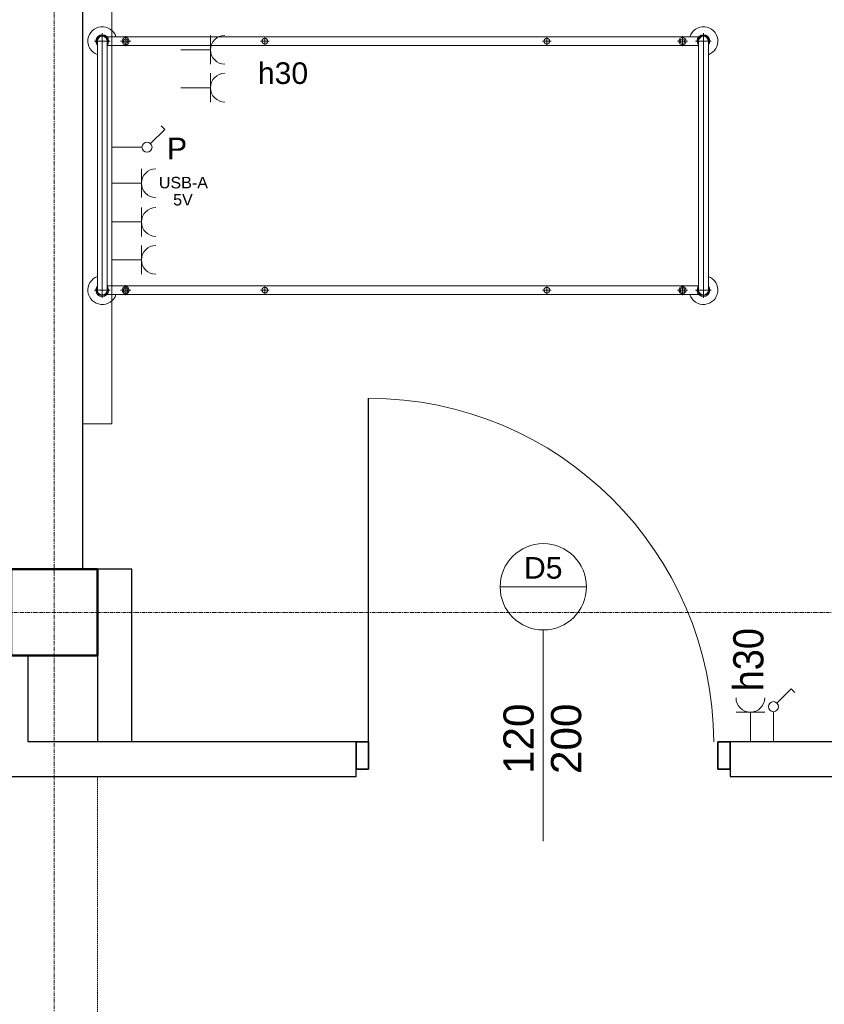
# Model space of a CAD drawing. Header units: millimetres. Extents: x -2286 to 43533, y -13832 to 14981.
# Tile 72 of 77: x 18363 to 21160, y 4764 to 8186. Entities that reach past the tile are written whole.
import ezdxf

# ---------------------------------------------------------------- set-up
doc = ezdxf.new("R2010")
doc.units = ezdxf.units.MM
doc.linetypes.add('Oś', pattern=[22.225, 12.7, -3.175, 3.175, -3.175])
doc.linetypes.add('Ukryte', pattern=[7.1438, 4.7625, -2.3813])
for name, color, linetype, lineweight in [('A-ANNO-NOTE', 131, 'Continuous', 18), ('A-DETL-GENF', 92, 'Continuous', 18), ('A-DETL-HDLN', 90, 'Ukryte', 18), ('A-DETL-MEDM', 33, 'Continuous', 35), ('A-DOOR', 31, 'Continuous', 25), ('A-DOOR-IDEN', 31, 'Continuous', 18), ('A-WALL', 113, 'Continuous', 25), ('E-ELE-QPM-IDEN', 2, 'Continuous', 18), ('E-ELEC-EQPM', 71, 'Continuous', 18), ('I-FURN', 30, 'Continuous', 18), ('Q-SPCQ', 91, 'Continuous', 18), ('S-COLS', 52, 'Continuous', 25), ('S-GRID', 1, 'Continuous', 18)]:
    doc.layers.add(name, color=color, linetype=linetype, lineweight=lineweight)
doc.styles.add('Arial', font='arial.ttf', dxfattribs={"height": 40})
doc.styles.add('Arial_1', font='arial.ttf', dxfattribs={"height": 75})
doc.styles.add('Arial_11', font='arial.ttf', dxfattribs={"width": 0.9, "height": 105})
doc.styles.add('Arial_7', font='arial.ttf', dxfattribs={"height": 105})

# ---------------------------------------------------------------- blocks, each defined once
blk = doc.blocks.new('M_Concrete-Square-Column - 300 x 300mm-1161001-4_piętro II PT - projektowany')
at = {"layer": 'S-COLS', "lineweight": 50}
for p, q in [((150, 150), (-150, 150)), ((-150, 150), (-150, -150)), ((150, -150), (150, 150)), ((-150, -150), (150, -150))]:
    blk.add_line(p, q, dxfattribs=at)
blk = doc.blocks.new('łóżko 195x90 typ FAMED _102039_ - łóżko 195x90 typ FAMED _102039_-1233017-4_piętro II PT - projektowany')
at = {"layer": 'I-FURN'}
for p, q in [((-432.5, 1015.3), (-432.5, 1069.8)), ((432.5, 1015.3), (432.5, 1069.8)), ((459.7, 1042.5), (-459.8, 1042.5)), ((-432.5, 1059.5), (432.5, 1059.5)), ((-447.5, -1031), (-447.5, 1026.1)), ((-432.5, 1025.5), (432.5, 1025.5)), ((-417.5, 1025.5), (-417.5, -1031)), ((417.5, 1026.1), (417.5, -1030.5)), ((447.5, -1031), (447.5, 1026.1)), ((-450, 969.3), (-415, 969.3)), ((-432.5, 951.8), (-432.5, 986.8)), ((450, 969.3), (415, 969.3)), ((432.5, 951.8), (432.5, 986.8)), ((-447.5, 498.1), (-417.5, 498.1)), ((-432.5, 483.1), (-432.5, 513.1)), ((447.5, 498.1), (417.5, 498.1)), ((432.5, 483.1), (432.5, 513.1)), ((-432.5, -496.9), (-432.5, -466.9)), ((432.5, -496.9), (432.5, -466.9)), ((-447.5, -481.9), (-417.5, -481.9)), ((447.5, -481.9), (417.5, -481.9)), ((-432.5, -948.5), (-432.5, -983.5)), ((432.5, -948.5), (432.5, -983.5)), ((-450, -966), (-415, -966)), ((450, -966), (415, -966)), ((-432.5, -1020.2), (-432.5, -1074.7)), ((432.5, -1020.2), (432.5, -1074.7)), ((-459.8, -1047.5), (459.7, -1047.5)), ((-432.5, -1030.5), (432.5, -1030.5)), ((-432.5, -1064.5), (432.5, -1064.5))]:
    blk.add_line(p, q, dxfattribs=at)
for centre, radius in [((-432.5, 969.3), 12.5), ((-432.5, 969.3), 8), ((432.5, 969.3), 12.5), ((432.5, 969.3), 8), ((-432.5, 498.1), 10), ((432.5, 498.1), 10), ((-432.5, -481.9), 10), ((432.5, -481.9), 10), ((-432.5, -966), 12.5), ((432.5, -966), 12.5), ((-432.5, -966), 8), ((432.5, -966), 8)]:
    blk.add_circle(centre, radius, dxfattribs=at)
for centre, radius, start, end in [((-432.5, 1042.5), 50, 19.8769, 252.5424), ((-432.5, 1042.5), 22.2, 49.8221, 310.1779), ((-432.5, 1042.5), 19.3, 62.0207, 297.9793), ((432.5, 1042.5), 50, 287.4576, 160.1231), ((432.5, 1042.5), 22.2, 229.8221, 130.1779), ((432.5, 1042.5), 19.2, 242.0207, 117.9793), ((-432.5, 1042.5), 17, 90, 270), ((432.5, 1042.5), 17, 270, 90), ((-432.5, -1047.5), 50, 107.4576, 340.1231), ((-432.5, -1047.5), 22.3, 47.6113, 310.1779), ((432.5, -1047.5), 50, 199.8769, 72.5424), ((432.5, -1047.5), 22.2, 229.8221, 130.1779), ((-432.5, -1047.5), 19.3, 62.0207, 297.9793), ((-432.5, -1047.5), 17, 90, 270), ((432.5, -1047.5), 19.2, 242.0207, 117.9793), ((432.5, -1047.5), 17, 270, 90)]:
    blk.add_arc(centre, radius, start, end, dxfattribs=at)
blk = doc.blocks.new('DRZWI 1S - Drzwi 120-1363991-4_piętro II PT - projektowany')
at = {"layer": 'A-DETL-GENF'}
for p, q in [((-650, 35), (-607, 35)), ((-650, -60), (-650, 35)), ((-607, 35), (-607, -60)), ((607, 35), (650, 35)), ((607, -60), (607, 35)), ((650, 35), (650, -60)), ((-607, -60), (-650, -60)), ((650, -60), (607, -60))]:
    blk.add_line(p, q, dxfattribs=at)
at = {"layer": 'A-DETL-MEDM'}
for p, q in [((-650, -60), (-650, 35)), ((-650, 35), (-607, 35)), ((-607, 35), (-607, -60)), ((607, 35), (607, -60)), ((650, 35), (607, 35)), ((650, -60), (650, 35)), ((-607, -60), (-650, -60)), ((607, -60), (650, -60))]:
    blk.add_line(p, q, dxfattribs=at)
at = {"layer": 'A-DOOR', "lineweight": 18}
blk.add_line((0, -285), (0, 285), dxfattribs=at)
at = {"layer": 'A-DOOR'}
blk.add_line((607, -60), (607, -1253.9), dxfattribs=at)
at = {"layer": 'A-DOOR', "lineweight": 18}
blk.add_arc((607, -53.9), 1200, 180.293, 270, dxfattribs=at)
blk = doc.blocks.new('Panel Gazowo Oswietleniowy 2 - Type 1-1482498-4_piętro II PT - projektowany')
at = {"layer": 'Q-SPCQ'}
for p, q in [((-1125, 568.3), (-1025, 568.3)), ((-1075, 568.3), (-1075, 465)), ((-993.3, 568.3), (-893.3, 568.3)), ((-943.3, 568.3), (-943.3, 465)), ((475, 568.3), (575, 568.3)), ((525, 568.3), (525, 465)), ((606.7, 568.3), (706.7, 568.3)), ((656.7, 568.3), (656.7, 465)), ((-798.2, 409.3), (-811.3, 396.2)), ((-748.8, 359.8), (-798.2, 409.3)), ((801.8, 409.3), (788.7, 396.2)), ((851.2, 359.8), (801.8, 409.3)), ((-736.4, 225), (-736.4, 330)), ((-661.3, 328.3), (-561.3, 328.3)), ((-611.3, 328.3), (-611.3, 225)), ((-526.7, 328.3), (-426.7, 328.3)), ((-476.7, 328.3), (-476.7, 225)), ((-395, 328.3), (-295, 328.3)), ((-345, 328.3), (-345, 225)), ((863.6, 225), (863.6, 330)), ((938.7, 328.3), (1038.7, 328.3)), ((988.7, 328.3), (988.7, 225)), ((1073.3, 328.3), (1173.3, 328.3)), ((1123.3, 328.3), (1123.3, 225)), ((1205, 328.3), (1305, 328.3)), ((1255, 328.3), (1255, 225)), ((-1575, 125), (-1575, 225)), ((-1575, 225), (1825, 225)), ((1825, 225), (1825, 125))]:
    blk.add_line(p, q, dxfattribs=at)
for centre in [(-736.4, 347.5), (863.6, 347.5)]:
    blk.add_circle(centre, 17.5, dxfattribs=at)
for centre, end in [((-1075, 618.3), 0), ((-943.3, 618.3), 0), ((525, 618.3), 0), ((656.7, 618.3), 0), ((-611.3, 378.3), 360), ((-476.7, 378.3), 360), ((-345, 378.3), 360), ((988.7, 378.3), 360), ((1123.3, 378.3), 360), ((1255, 378.3), 360)]:
    blk.add_arc(centre, 50, 180, end, dxfattribs=at)
blk = doc.blocks.new('Przełącznik jednobiegunowy - Type 1-1452004-4_piętro II PT - projektowany')
at = {"layer": 'E-ELEC-EQPM'}
for p, q in [((137.4, 194.8), (186.8, 244.3)), ((186.8, 244.3), (199.9, 231.2)), ((125, 165), (125, 60))]:
    blk.add_line(p, q, dxfattribs=at)
blk.add_circle((125, 182.5), 17.5, dxfattribs=at)
blk = doc.blocks.new('gniazdo elektryczne pojedyncze - 30-1470339-4_piętro II PT - projektowany')
at = {"layer": 'E-ELEC-EQPM'}
for p, q in [((175, 163.3), (75, 163.3)), ((125, 163.3), (125, 60))]:
    blk.add_line(p, q, dxfattribs=at)
blk.add_arc((125, 213.3), 50, 180, 0, dxfattribs=at)
blk = doc.blocks.new('etykieta drzwi wymiar i kategoria - etykieta drzwi 1S góra-1350608-4_piętro II PT - projektowany')
at = {"layer": 'A-DOOR-IDEN'}
for p, q in [((-3, 14.984), (3, 14.984)), ((0, 0), (0, 11.984))]:
    blk.add_line(p, q, dxfattribs=at)
blk.add_circle((0, 14.984), 3, dxfattribs=at)

msp = doc.modelspace()

# ---------------------------------------------------------------- linework, layer by layer
at = {"layer": 'A-DETL-HDLN'}
msp.add_line((18633.3, 5556.2), (18633.3, 336.2), dxfattribs=at)
at = {"layer": 'A-WALL'}
for p, q in [((18583.3, 6276.2), (18583.3, 11976.2)), ((18753.3, 6276.2), (18633.3, 6276.2)), ((18753.3, 5676.2), (18753.3, 6276.2)), ((18393.3, 5676.2), (18393.3, 5976.2)), ((18633.3, 5976.2), (18633.3, 5676.2)), ((19533.3, 5676.2), (18393.3, 5676.2)), ((25733.3, 5676.2), (20833.3, 5676.2)), ((19533.3, 5556.2), (19533.3, 5581.2)), ((20833.3, 5581.2), (20833.3, 5556.2)), ((18333.3, 5556.2), (19533.3, 5556.2)), ((20833.3, 5556.2), (25733.3, 5556.2))]:
    msp.add_line(p, q, dxfattribs=at)
at = {"layer": 'S-GRID', "linetype": 'Oś'}
for p, q in [((18483.3, -13832), (18483.3, 14381.2)), ((29623.7, 6126.2), (-1686.2, 6126.2))]:
    msp.add_line(p, q, dxfattribs=at)

# ---------------------------------------------------------------- block references
at = {"layer": 'A-DOOR', "rotation": 180}
msp.add_blockref('DRZWI 1S - Drzwi 120-1363991-4_piętro II PT - projektowany', (20183.3, 5616.2), dxfattribs=at)
at = {"layer": 'A-DOOR-IDEN', "xscale": 49.99999999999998, "yscale": 49.99999999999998, "zscale": 49.99999999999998}
msp.add_blockref('etykieta drzwi wymiar i kategoria - etykieta drzwi 1S góra-1350608-4_piętro II PT - projektowany', (20183.3, 5465.9), dxfattribs=at)
at = {"layer": 'E-ELEC-EQPM'}
for name, p in [('Przełącznik jednobiegunowy - Type 1-1452004-4_piętro II PT - projektowany', (20858.3, 5616.2)), ('gniazdo elektryczne pojedyncze - 30-1470339-4_piętro II PT - projektowany', (20778.3, 5616.2))]:
    msp.add_blockref(name, p, dxfattribs=at)
at = {"layer": 'I-FURN', "rotation": 269.9999999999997}
msp.add_blockref('łóżko 195x90 typ FAMED _102039_ - łóżko 195x90 typ FAMED _102039_-1233017-4_piętro II PT - projektowany', (19697.7, 7678.7), dxfattribs=at)
at = {"layer": 'Q-SPCQ', "rotation": 269.9999999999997}
msp.add_blockref('Panel Gazowo Oswietleniowy 2 - Type 1-1482498-4_piętro II PT - projektowany', (18458.3, 8606.2), dxfattribs=at)
at = {"layer": 'S-COLS', "lineweight": 18, "rotation": 270.0000000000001}
msp.add_blockref('M_Concrete-Square-Column - 300 x 300mm-1161001-4_piętro II PT - projektowany', (18483.3, 6126.2), dxfattribs=at)

# ---------------------------------------------------------------- texts
at = {"layer": 'A-ANNO-NOTE', "attachment_point": 1}
for s, insert, char_height, width, style in [('h30', (19191.2, 8037.5), 75, 216.456, 'Arial_1'), ('\\fArial|b0|i0|c238|p34|;P', (18875.3, 7775.9), 75, 84.177, 'Arial_1'), ('USB-A', (18847, 7639.7), 40, 196.413, 'Arial'), ('5V', (18896.6, 7580.2), 40, 80.169, 'Arial')]:
    msp.add_mtext(s, dxfattribs=dict(at, insert=insert, char_height=char_height, width=width, style=style))
at = {"layer": 'A-DOOR-IDEN', "insert": (20116.2, 6318.5), "char_height": 75, "width": 164.346, "attachment_point": 1, "style": 'Arial_1'}
msp.add_mtext('D5', dxfattribs=at)
at = {"layer": 'A-DOOR-IDEN', "char_height": 105, "width": 300.633, "attachment_point": 1, "rotation": 90, "style": 'Arial_7'}
for s, insert in [('120', (20044.8, 5564.7)), ('200', (20210.2, 5564.7))]:
    msp.add_mtext(s, dxfattribs=dict(at, insert=insert))
at = {"layer": 'E-ELE-QPM-IDEN', "insert": (20843.6, 5851.6), "char_height": 105, "width": 270.57, "attachment_point": 1, "rotation": 90, "style": 'Arial_11'}
msp.add_mtext('h30', dxfattribs=at)

doc.saveas('drawing.dxf')
